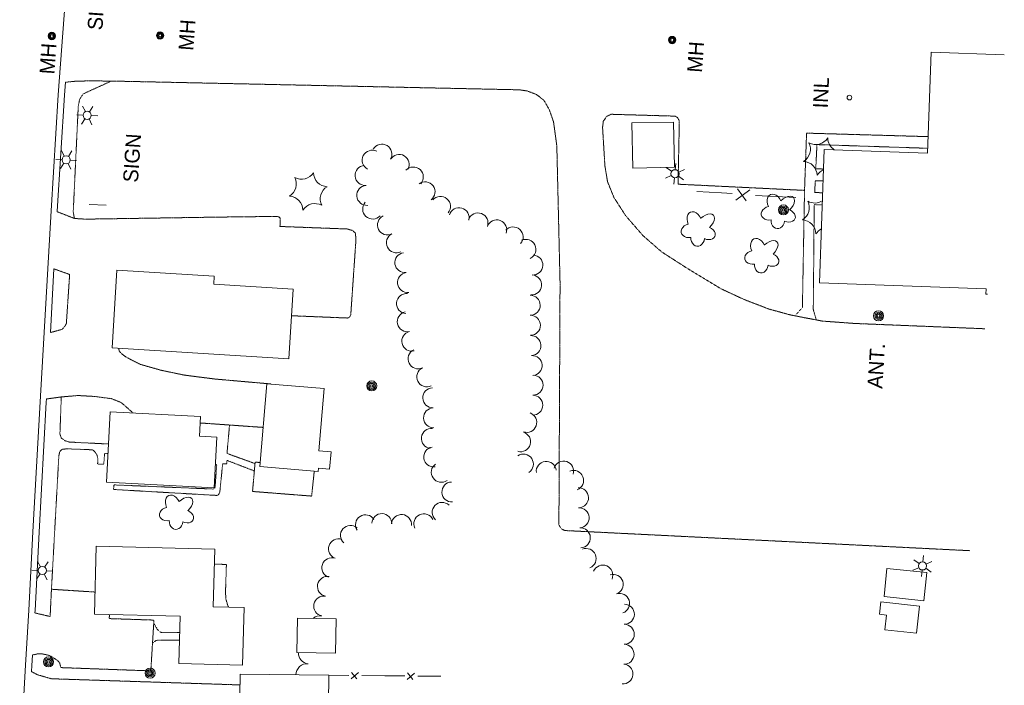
# Model space of a CAD drawing. Extents: x 189735 to 193282, y 257149 to 260388.
# Tile 26 of 31: x 191020 to 191416, y 259610 to 259877. Entities that reach past the tile are written whole.
import ezdxf
from ezdxf.enums import TextEntityAlignment as Align

# ---------------------------------------------------------------- set-up
doc = ezdxf.new("R2010")
doc.units = 0
doc.header["$MEASUREMENT"] = 0
doc.linetypes.add('Wisdot3', pattern=[0.1875, 0.125, -0.0625])
doc.linetypes.add('Wisdot5', pattern=[0.1, 0.05, -0.05])
for name, color, linetype, lineweight in [('E_DRN_Grate', 5, 'Continuous', 15), ('E_DWY', 2, 'Wisdot3', 15), ('E_LAND_Vegetation', 3, 'Continuous', 15), ('E_MISCPROP', 30, 'Continuous', 15), ('E_MISCPROP_HvyLine', 241, 'Continuous', 25), ('E_MISCPROP_Railing', 30, 'Continuous', 15), ('E_PATH_Sidewalk', 2, 'Wisdot5', 15), ('E_RDWY', 21, 'Continuous', 25)]:
    doc.layers.add(name, color=color, linetype=linetype, lineweight=lineweight)
doc.styles.add('Style-IGR_FONT_0', font='IGR_FONT_0.shx')

# ---------------------------------------------------------------- blocks, each defined once
blk = doc.blocks.new('MHO')
at = {"layer": 'E_DRN_Grate', "lineweight": 0}
for centre, radius in [((0.04, -0.06), 1.5), ((0.04, -0.06), 1.22), ((0.04, -0.07), 0.968), ((0.01, -0.08), 0.605)]:
    blk.add_circle(centre, radius, dxfattribs=at)
blk = doc.blocks.new('MHO_1')
at = {"layer": 'E_DRN_Grate', "lineweight": 0}
for centre, radius in [((0.04, -0.06), 1.5), ((0.04, -0.06), 1.22), ((0.04, -0.07), 0.968), ((0.01, -0.08), 0.605)]:
    blk.add_circle(centre, radius, dxfattribs=at)
blk = doc.blocks.new('MHO_2')
at = {"layer": 'E_DRN_Grate', "lineweight": 0}
for centre, radius in [((0.04, -0.06), 1.5), ((0.04, -0.06), 1.22), ((0.04, -0.07), 0.968), ((0.01, -0.08), 0.605)]:
    blk.add_circle(centre, radius, dxfattribs=at)
blk = doc.blocks.new('MHT')
at = {"layer": 'E_DRN_Grate', "lineweight": 0, "style": 'Style-IGR_FONT_0'}
blk.add_text('MH', height=6, rotation=0.0001, dxfattribs=at).set_placement((-0.35, -3.06), align=Align.CENTER)
blk = doc.blocks.new('POLE')
at = {"layer": 'E_MISCPROP', "lineweight": 0}
for radius in [2.02, 1.51, 1.01, 0.504]:
    blk.add_circle((0.03, -0.09), radius, dxfattribs=at)
blk = doc.blocks.new('LTP')
at = {"layer": 'E_MISCPROP', "lineweight": 0}
for p, q in [((-1.61, 0.09), (-4.22, 0.17)), ((-0.78, 1.46), (-1.98, 3.76)), ((0.86, 1.37), (2.22, 3.6)), ((1.66, 0), (4.18, -0.06)), ((-0.86, -1.4), (-2.22, -3.59)), ((0.78, -1.44), (2.02, -3.62))]:
    blk.add_line(p, q, dxfattribs=at)
blk.add_arc((0.02, 0.01), 1.64, 0, 360, dxfattribs=at)
blk = doc.blocks.new('ANT')
at = {"layer": 'E_MISCPROP', "lineweight": 0, "style": 'Style-IGR_FONT_0'}
blk.add_text('ANT.', height=6, rotation=359.9999, dxfattribs=at).set_placement((0, 0.95), align=Align.MIDDLE_LEFT)
blk = doc.blocks.new('LTP_1')
at = {"layer": 'E_MISCPROP', "lineweight": 0}
for p, q in [((-1.61, 0.09), (-4.22, 0.17)), ((-0.78, 1.46), (-1.98, 3.76)), ((0.86, 1.37), (2.22, 3.6)), ((1.66, 0), (4.18, -0.07)), ((-0.86, -1.4), (-2.22, -3.59)), ((0.78, -1.44), (2.02, -3.62))]:
    blk.add_line(p, q, dxfattribs=at)
blk.add_arc((0.02, 0.01), 1.64, 0, 360, dxfattribs=at)
blk = doc.blocks.new('POLE_1')
at = {"layer": 'E_MISCPROP', "lineweight": 0}
for radius in [2.02, 1.51, 1.01, 0.504]:
    blk.add_circle((0.03, -0.09), radius, dxfattribs=at)
blk = doc.blocks.new('LTP_2')
at = {"layer": 'E_MISCPROP', "lineweight": 0}
for p, q in [((-1.63, 0.07), (-4.24, 0.14)), ((-0.8, 1.43), (-2, 3.73)), ((0.9, 1.42), (2.27, 3.65)), ((-0.88, -1.42), (-2.24, -3.61)), ((0.76, -1.47), (2, -3.65)), ((1.64, -0.02), (4.16, -0.09))]:
    blk.add_line(p, q, dxfattribs=at)
blk.add_circle((0, 0), 1.64, dxfattribs=at)
blk = doc.blocks.new('TREE')
at = {"layer": 'E_LAND_Vegetation', "lineweight": 0}
for centre, major_axis, ratio in [((-1.07, 3.38), (0.91, -3.32), 0.782863), ((2.88, 1.66), (-3.52, -1.95), 0.691916), ((-3.74, -0.07), (3.29, -0.08), 0.832022), ((-1.48, -3.66), (1.2, 3.24), 0.716896), ((2.54, -2.64), (-3.34, 3.06), 0.560249)]:
    blk.add_ellipse(centre, major_axis=major_axis, ratio=ratio, start_param=1.570796, end_param=4.712389, dxfattribs=at)
blk = doc.blocks.new('PINEL')
at = {"layer": 'E_LAND_Vegetation', "lineweight": 0}
for centre, start, end in [((-8.23, 7.26), 275.2112, 0.9761), ((2.17, 10.66), 215.2112, 300.9761), ((10.31, 3.35), 155.2112, 240.9761), ((-10.49, -3.45), 335.2112, 60.9761), ((8.05, -7.36), 95.2112, 180.9761), ((-2.35, -10.75), 35.2112, 120.9761)]:
    blk.add_arc(centre, 5.72, start, end, dxfattribs=at)
blk = doc.blocks.new('SIGN')
at = {"layer": 'E_MISCPROP', "lineweight": 0, "style": 'Style-IGR_FONT_0'}
blk.add_text('SIGN', height=6, rotation=0, dxfattribs=at).set_placement((0, 0), align=Align.MIDDLE_LEFT)
blk = doc.blocks.new('INL_3')
at = {"layer": 'E_MISCPROP_Railing', "lineweight": 0, "style": 'Style-IGR_FONT_0'}
blk.add_text('INL', height=6, rotation=0.0001, dxfattribs=at).set_placement((-5.79, -2.75))

msp = doc.modelspace()

# ---------------------------------------------------------------- linework, layer by layer
at = {"layer": 'E_DWY', "lineweight": 0, "flags": 128}
for points in [[(191402.16, 259663.69), (191240.53, 259671.73), (191239.13, 259671.9), (191237.9, 259672.67), (191237.12, 259674.14), (191237.58, 259771.33), (191236.28, 259826.49), (191234.96, 259836.07), (191233.23, 259841.02), (191231.09, 259844.77), (191227.98, 259847.13), (191224.37, 259848.5), (191221.13, 259848.96), (191109.06, 259851.37), (191058.14, 259852.46), (191048.81, 259852.54), (191043.28, 259852.44), (191038.79, 259851.99)], [(191385.51, 259830.13), (191336.64, 259831.54), (191335.82, 259808.53), (191284.99, 259811.01), (191285.48, 259834.58), (191285.45, 259836.62), (191284.77, 259837.8), (191283.85, 259838.37), (191258.15, 259839.12), (191256.33, 259838.31), (191254.97, 259836.3), (191254.66, 259833.87), (191255.6, 259818.44), (191256.65, 259812.04), (191259.22, 259805.71), (191263.92, 259798.38), (191270.86, 259790.38), (191278.41, 259783.8), (191288.72, 259777.17), (191302.23, 259768.99), (191311.48, 259764.68), (191321.42, 259760.85), (191329.92, 259758.51), (191336.36, 259757.24), (191343.02, 259755.98)], [(191035.55, 259799.93), (191042.48, 259797.24), (191046.87, 259796.96), (191100.77, 259797.79), (191123.76, 259798.06), (191124.65, 259797.84), (191125.13, 259797.37), (191125.04, 259794.02), (191152, 259793.01), (191154.24, 259792.4), (191155.35, 259791.33), (191155.57, 259788.73), (191153.47, 259758.33), (191152.89, 259757.48), (191152.26, 259757.21), (191129.67, 259758.13)], [(191032.76, 259751.36), (191037.57, 259752.69), (191038.7, 259754.03), (191039.2, 259755.02), (191040.52, 259774.72), (191034.23, 259776.97)], [(191343.02, 259755.98), (191355.92, 259755.03), (191408.39, 259752.89)], [(191060.1, 259745.06), (191060.53, 259743.85), (191061.42, 259742.84), (191063.12, 259741.6), (191065.04, 259740.52), (191068.91, 259738.59), (191077.2, 259736.23), (191086.61, 259734.26), (191098.98, 259732.68), (191121.36, 259730.71), (191121.35, 259730.59)], [(191031.23, 259724.68), (191037.25, 259725.5), (191043.9, 259726.06), (191050.56, 259725.68), (191057.33, 259724.8), (191061.25, 259723.23), (191066.03, 259719.03)], [(191118.28, 259713.24), (191093.01, 259715.03)], [(191117.12, 259699.11), (191115.05, 259699.3), (191114.01, 259687.49), (191137.76, 259685.63), (191138.82, 259695.71)], [(191026.54, 259638.67), (191032.68, 259637.22), (191033.21, 259648.18), (191050.7, 259647.05)], [(191056.52, 259638.06), (191056.42, 259636.38), (191074.39, 259635.78), (191073.13, 259615.36), (191037.04, 259616.68), (191036.43, 259618.74), (191035.47, 259619.68), (191033.94, 259620.64), (191032.41, 259621.53), (191031.14, 259621.86), (191029.29, 259622.22), (191027.9, 259622.25), (191025.56, 259621.74)], [(191025.18, 259615.09), (191027.52, 259613.84), (191030.43, 259612.99), (191033.12, 259612.2), (191108.93, 259609.72)]]:
    msp.add_lwpolyline(points, dxfattribs=at)
at = {"layer": 'E_LAND_Vegetation', "lineweight": 0}
for centre, radius, start, end in [((191166, 259823.08), 4.02, 329.1892, 149.1738), ((191332.48, 259825.08), 5.72, 301.2443, 27.0092), ((191340.34, 259832.7), 5.72, 241.2443, 327.0092), ((191350.86, 259829.71), 5.72, 181.2443, 237.4918), ((191162.08, 259820.66), 4.02, 62.7249, 242.7096), ((191172.91, 259818.96), 4.02, 329.1892, 149.1738), ((191159.27, 259814.53), 4.02, 94.8325, 274.8172), ((191335.15, 259814.47), 5.72, 1.2443, 87.0092), ((191178.62, 259813.91), 4.02, 317.9066, 137.8912), ((191345.68, 259811.48), 5.72, 112.992, 147.0092), ((191159.94, 259806.51), 4.02, 94.8325, 274.8172), ((191183.32, 259807.92), 4.02, 306.74, 126.7247), ((191162.29, 259801.03), 4.02, 137.6347, 317.6194), ((191189.52, 259802.12), 4.02, 319.8311, 139.8158), ((191332, 259801.54), 5.72, 301.2443, 27.0092), ((191339.85, 259809.16), 5.72, 241.2443, 303.3262), ((191197.01, 259797.56), 4.02, 344.5372, 164.5219), ((191204.59, 259795.45), 4.02, 339.6891, 159.6738), ((191168.24, 259794.65), 4.02, 116.4551, 296.4398), ((191212.14, 259792.66), 4.02, 339.6891, 159.6738), ((191334.67, 259790.93), 5.72, 1.2443, 87.0092), ((191171.83, 259787.45), 4.02, 116.4551, 296.4398), ((191218.72, 259789.82), 4.02, 317.857, 137.8417), ((191345.19, 259787.94), 5.72, 117.0334, 147.0092), ((191223.88, 259784.83), 4.02, 295.7329, 115.7176), ((191175.21, 259779.47), 4.02, 97.8465, 277.8311), ((191226.66, 259778.52), 4.02, 266.5729, 86.5575), ((191176.3, 259771.5), 4.02, 97.8465, 277.8311), ((191226.17, 259770.54), 4.02, 265.1936, 85.1783), ((191175.91, 259763.03), 4.02, 85.482, 265.4667), ((191225.59, 259762.32), 4.02, 270.5168, 90.5015), ((191176.21, 259755.73), 4.02, 103.0357, 283.0204), ((191225.67, 259754.28), 4.02, 270.5168, 90.5015), ((191178.03, 259747.89), 4.02, 103.0357, 283.0204), ((191225.88, 259746.13), 4.02, 273.47, 93.4547), ((191180.52, 259740.79), 4.02, 115.9365, 295.9212), ((191226.37, 259738.1), 4.02, 273.47, 93.4547), ((191184.04, 259733.56), 4.02, 115.9365, 295.9212), ((191226.74, 259730.22), 4.02, 269.279, 89.2637), ((191186.44, 259725.15), 4.02, 92.2292, 272.2139), ((191226.63, 259722.18), 4.02, 269.279, 89.2637), ((191186.76, 259717.12), 4.02, 92.2292, 272.2139), ((191224.18, 259715.25), 4.02, 250.5735, 70.5581), ((191185.89, 259708.79), 4.02, 83.1503, 263.135), ((191221.72, 259707.48), 4.02, 253.4973, 73.482), ((191186.8, 259701.36), 4.02, 97.9664, 277.9511), ((191222.85, 259698.48), 4.02, 303.885, 123.8697), ((191189.86, 259695.21), 4.02, 124.9042, 304.8888), ((191232.05, 259695.58), 4.02, 7.2639, 187.2485), ((191239.02, 259695.67), 4.02, 342.1272, 162.1119), ((191243.02, 259691.94), 4.02, 291.4519, 111.4366), ((191194.15, 259687.28), 4.02, 92.9775, 272.9622), ((191244.99, 259684.99), 4.02, 271.7369, 91.7215), ((191190.22, 259679.08), 4.02, 46.8247, 226.8094), ((191245.25, 259676.89), 4.02, 273.423, 93.4077), ((191159.4, 259674.08), 4.02, 32.6316, 212.6162), ((191165.95, 259674.56), 4.02, 358.2017, 178.1864), ((191173.87, 259674.18), 4.02, 355.0803, 175.065), ((191182.83, 259674.48), 4.02, 25.6409, 205.6255), ((191153.33, 259669.83), 4.02, 48.6161, 228.6008), ((191245.73, 259668.86), 4.02, 273.423, 93.4077), ((191148.53, 259664.42), 4.02, 70.5684, 250.5531), ((191248.06, 259660.55), 4.02, 292.1882, 112.1728), ((191145.85, 259656.83), 4.02, 70.5684, 250.5531), ((191254.76, 259653.87), 4.02, 337.0118, 156.9964), ((191144.12, 259649.33), 4.02, 79.4575, 259.4422), ((191258.97, 259650.11), 4.02, 288.6257, 108.6104), ((191142.62, 259641.41), 4.02, 78.9621, 258.9468), ((191261.53, 259642.49), 4.02, 288.6257, 108.6104), ((191263.44, 259638.11), 4.02, 269.4967, 89.4814), ((191141.08, 259633.51), 4.02, 78.9621, 132.3743), ((191263.37, 259630.07), 4.02, 269.4967, 89.4814), ((191263.29, 259622.02), 4.02, 269.4967, 89.4814), ((191136.85, 259622.58), 4.41, 178.2852, 263.623), ((191135.87, 259613.82), 4.41, 83.6383, 180.786), ((191262.87, 259614.12), 4.02, 265.9746, 85.9593)]:
    msp.add_arc(centre, radius, start, end, dxfattribs=at)
at = {"layer": 'E_MISCPROP', "lineweight": 0}
msp.add_line((191048.38, 259802.84), (191055.22, 259802.63), dxfattribs=at)
at = {"layer": 'E_MISCPROP_HvyLine', "lineweight": 13, "flags": 128}
msp.add_lwpolyline([(191409.37, 259766.82), (191408.66, 259766.84), (191408.66, 259766.84), (191408.74, 259768.98), (191408.74, 259768.98), (191341.81, 259771.39), (191341.81, 259771.39), (191343.74, 259825.02), (191343.74, 259825.02), (191385.27, 259823.53), (191385.27, 259823.53), (191385.27, 259823.53), (191386.73, 259864.13), (191416.09, 259863.07)], dxfattribs=at)
for points in [[(191266.4, 259835.67), (191266.76, 259817.49), (191266.76, 259817.49), (191266.76, 259817.49), (191283.56, 259817.82), (191283.56, 259817.82), (191283.2, 259836), (191266.4, 259835.67)], [(191128.62, 259740.87), (191128.62, 259740.87), (191057.54, 259745.21), (191059.45, 259776.48), (191059.45, 259776.48), (191098.64, 259774.08), (191098.64, 259774.08), (191098.64, 259774.08), (191098.64, 259774.08), (191098.44, 259770.81), (191130.33, 259768.86), (191130.33, 259768.86), (191130.33, 259768.86)], [(191119.72, 259730.72), (191119.72, 259730.72), (191116.99, 259697.5), (191116.99, 259697.5), (191140.34, 259695.58), (191140.34, 259695.58), (191140.45, 259696.87), (191140.45, 259696.87), (191144.97, 259696.5), (191145.55, 259703.46), (191145.55, 259703.46), (191140.71, 259703.86), (191140.71, 259703.86), (191142.76, 259728.83), (191142.76, 259728.83), (191119.72, 259730.72)], [(191056.79, 259719.51), (191093.15, 259717.63), (191093.15, 259717.63), (191093.15, 259717.63), (191092.74, 259709.73), (191092.74, 259709.73), (191099.6, 259709.37), (191099.6, 259709.37), (191098.55, 259689.01), (191055.33, 259691.25), (191055.33, 259691.25), (191056.79, 259719.51)], [(191050.48, 259638.21), (191050.48, 259638.21), (191051.16, 259665.44), (191051.16, 259665.44), (191098.82, 259664.23), (191098.82, 259664.23), (191098.24, 259641.12), (191098.24, 259641.12), (191110.63, 259640.81), (191110.04, 259617.65), (191110.04, 259617.65), (191084.39, 259618.3), (191084.87, 259637.35), (191084.87, 259637.35), (191084.87, 259637.35)], [(191367.76, 259645.22), (191367.76, 259645.22), (191383.72, 259643.55), (191383.72, 259643.55), (191384.91, 259654.91), (191368.95, 259656.58), (191368.95, 259656.58), (191367.76, 259645.22)], [(191368.14, 259631.93), (191368.14, 259631.93), (191380.8, 259630.5), (191380.8, 259630.5), (191382.02, 259641.39), (191382.02, 259641.39), (191366.5, 259643.14), (191366.5, 259643.14), (191365.94, 259638.12), (191368.8, 259637.8), (191368.8, 259637.8), (191368.8, 259637.8)], [(191132.04, 259636.58), (191131.82, 259622.72), (191131.82, 259622.72), (191131.82, 259622.72), (191147.37, 259622.48), (191147.37, 259622.48), (191147.58, 259636.34), (191147.58, 259636.34)], [(191143.73, 259533.64), (191143.73, 259533.64), (191144.62, 259613.61), (191144.62, 259613.61), (191108.98, 259614.01), (191108.69, 259588.35), (191108.69, 259588.35), (191108.69, 259588.35), (191105.62, 259588.38), (191105.62, 259588.38), (191105.01, 259534.08), (191143.73, 259533.64)]]:
    msp.add_lwpolyline(points, close=True, dxfattribs=at)
at = {"layer": 'E_MISCPROP_Railing', "lineweight": 0}
for p, q in [((191308.19, 259804.6), (191313.88, 259808.77)), ((191308.83, 259809.2), (191312.43, 259804.34)), ((191153.59, 259612.12), (191156.61, 259614.71)), ((191153.75, 259614.74), (191155.98, 259612.15)), ((191176.08, 259611.91), (191179.11, 259614.5)), ((191176.24, 259614.53), (191178.48, 259611.95))]:
    msp.add_line(p, q, dxfattribs=at)
at = {"layer": 'E_MISCPROP_Railing', "lineweight": 0, "flags": 128}
for points in [[(191292.54, 259808.06), (191302.46, 259807.58), (191306.75, 259807.22)], [(191316.13, 259806.53), (191332.29, 259805.65)], [(191144.62, 259613.61), (191152.66, 259613.53)], [(191157.98, 259613.49), (191167.12, 259613.4)], [(191167.12, 259613.4), (191175.16, 259613.33)], [(191180.47, 259613.28), (191189.62, 259613.19)]]:
    msp.add_lwpolyline(points, dxfattribs=at)
at = {"layer": 'E_MISCPROP_Railing', "lineweight": 0}
msp.add_circle((191353.86, 259845.83), 0.944, dxfattribs=at)
at = {"layer": 'E_PATH_Sidewalk', "lineweight": 0, "flags": 128}
for points in [[(191057.22, 259852.46), (191045.95, 259847.31), (191044.59, 259845.22), (191043.99, 259842.55), (191041.96, 259799.82), (191042.43, 259797.26)], [(191343.45, 259817.12), (191340.33, 259817.13), (191340.81, 259826.93), (191385.34, 259825.45)], [(191343.11, 259807.6), (191339.89, 259807.62), (191340.14, 259812.38), (191343.28, 259812.37)], [(191335.82, 259808.53), (191334.97, 259761.48), (191331.98, 259758.1)], [(191340.54, 259756.45), (191339.34, 259760.68), (191339.71, 259802.8), (191342.94, 259802.72)], [(191037.16, 259725.49), (191036.61, 259710.51), (191037.18, 259708.95), (191038.73, 259707.85), (191040.52, 259707.34), (191056.12, 259706.57)], [(191104.77, 259714.2), (191103.75, 259702.77), (191115, 259698.71)], [(191055.92, 259702.72), (191054.59, 259702.78), (191054.23, 259698.45), (191051.75, 259698.53), (191051.9, 259700.22), (191051.61, 259701.94), (191050.85, 259703.19), (191049.81, 259704.19), (191049.01, 259704.27), (191039.51, 259704.63), (191037.56, 259704.47), (191036.54, 259703.51), (191036.18, 259701.8), (191033.21, 259648.18)], [(191114.74, 259695.73), (191103.7, 259700), (191103.67, 259698.62), (191102, 259698.55), (191100.85, 259687.09), (191100.34, 259686.25), (191099.64, 259685.9), (191058.15, 259688.29), (191058.36, 259690.13), (191098.19, 259688.47), (191098.69, 259688.58), (191098.94, 259689.04), (191099.62, 259698.27), (191099.03, 259698.35)], [(191098.67, 259658.23), (191103.51, 259658.18), (191103.15, 259646.94), (191103.32, 259644.11), (191104.02, 259641.77), (191104.4, 259640.96)], [(191074.31, 259634.5), (191075.79, 259632.03), (191076.82, 259631.02), (191077.72, 259630.74), (191084.7, 259630.73)], [(191073.81, 259626.49), (191075.15, 259627.53), (191076.15, 259627.76), (191084.63, 259627.68)]]:
    msp.add_lwpolyline(points, dxfattribs=at)
at = {"layer": 'E_RDWY', "lineweight": 13, "flags": 128}
for points in [[(191048.1, 259995.99), (191043.46, 259939.63), (191039.72, 259896.92), (191035.9, 259846.97), (191033.06, 259800.26), (191028.66, 259723.54), (191025.78, 259671.21), (191024.1, 259639.83), (191022.83, 259617.71), (191020.45, 259577.04)], [(191038.79, 259851.99), (191038.39, 259846.8), (191035.56, 259800.11), (191035.55, 259799.93)], [(191034.23, 259776.97), (191032.76, 259751.36)], [(191031.23, 259724.68), (191031.15, 259723.4), (191028.28, 259671.07), (191026.6, 259639.69), (191026.54, 259638.67)], [(191025.56, 259621.74), (191025.32, 259617.56), (191025.18, 259615.09)]]:
    msp.add_lwpolyline(points, dxfattribs=at)

# ---------------------------------------------------------------- block references
at = {"layer": 'E_DRN_Grate', "lineweight": 0}
for name, p, rotation in [('MHT', (191087.61, 259871.34), 85.97653475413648), ('MHO_2', (191033.31, 259870.55), 85.97653572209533), ('MHO', (191282.66, 259868.88), 175.6431873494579), ('MHT', (191031.78, 259861.83), 85.976535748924), ('MHT', (191292.01, 259862.51), 85.97653111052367)]:
    msp.add_blockref(name, p, dxfattribs=dict(at, rotation=rotation))
at = {"layer": 'E_DRN_Grate', "lineweight": 0, "xscale": 0.9999982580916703, "yscale": 0.9999982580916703, "zscale": 0.9999982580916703, "rotation": 178.3945618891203}
msp.add_blockref('MHO_1', (191076.91, 259870.74), dxfattribs=at)
at = {"layer": 'E_LAND_Vegetation', "lineweight": 0}
for name, p, rotation in [('PINEL', (191136.36, 259808.21), 86.03297172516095), ('TREE', (191325.28, 259800.18), 86.03296835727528), ('TREE', (191293.09, 259793.11), 86.03296893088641), ('TREE', (191318.64, 259782.4), 86.03296847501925), ('TREE', (191083.48, 259679.25), 86.03297266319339)]:
    msp.add_blockref(name, p, dxfattribs=dict(at, rotation=rotation))
at = {"layer": 'E_MISCPROP', "lineweight": 0}
for name, p, xscale, yscale, zscale, rotation in [('SIGN', (191050.67, 259872.98), 1.000002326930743, 1.000002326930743, 1.000002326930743, 86.10866714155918), ('LTP', (191047.59, 259838.73), 0.9999978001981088, 0.9999978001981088, 0.9999978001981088, 178.5210756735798), ('SIGN', (191064.94, 259811.76), 1.000002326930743, 1.000002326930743, 1.000002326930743, 86.10866688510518), ('LTP', (191039.12, 259820.83), 0.9999978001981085, 0.9999978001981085, 0.9999978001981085, 178.5210758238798), ('LTP_2', (191283.75, 259815.21), 1.000001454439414, 1.000001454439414, 1.000001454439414, 86.27231322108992), ('POLE_1', (191327.25, 259800.65), 1.000001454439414, 1.000001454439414, 1.000001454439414, 86.27231244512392), ('POLE', (191365.59, 259758.01), 0.9999978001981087, 0.9999978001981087, 0.9999978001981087, 178.521070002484), ('ANT', (191365, 259728.83), 1.000001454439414, 1.000001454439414, 1.000001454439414, 86.27231176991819), ('POLE', (191161.94, 259729.82), 0.9999978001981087, 0.9999978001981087, 0.9999978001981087, 178.5210736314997), ('LTP_1', (191383.25, 259657.54), 1.000001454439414, 1.000001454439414, 1.000001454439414, 86.2723114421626), ('LTP', (191029.54, 259655.72), 0.9999978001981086, 0.9999978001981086, 0.9999978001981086, 178.5210759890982), ('POLE', (191032.07, 259618.86), 0.9999978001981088, 0.9999978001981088, 0.9999978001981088, 178.5210759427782), ('POLE', (191072.87, 259614.37), 0.9999978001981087, 0.9999978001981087, 0.9999978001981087, 178.5210752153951)]:
    msp.add_blockref(name, p, dxfattribs=dict(at, xscale=xscale, yscale=yscale, zscale=zscale, rotation=rotation))
at = {"layer": 'E_MISCPROP_Railing', "lineweight": 0, "xscale": 1.000002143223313, "yscale": 1.000002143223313, "zscale": 1.000002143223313, "rotation": 87.47986647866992}
msp.add_blockref('INL_3', (191342.65, 259847.32), dxfattribs=at)

doc.saveas('drawing.dxf')
